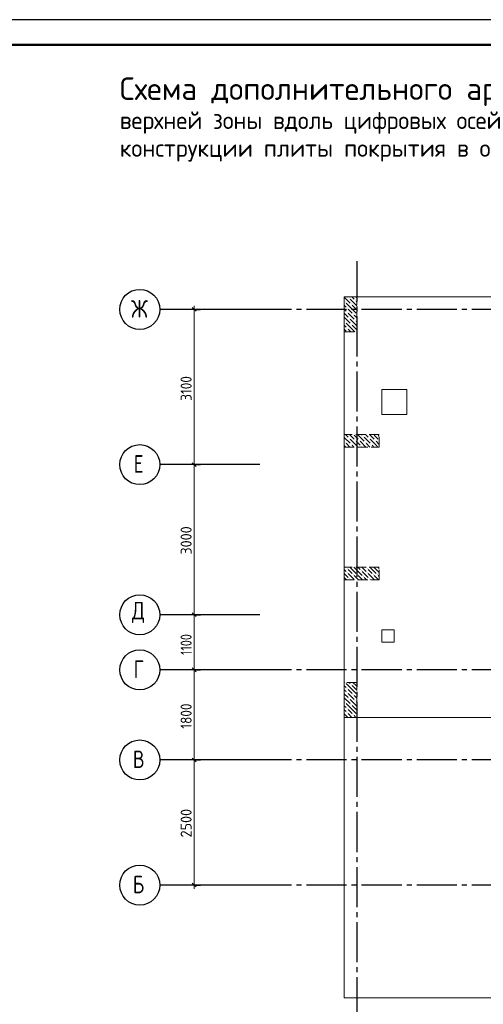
# Model space of a CAD drawing. Header units: millimetres. Extents: x 0 to 42000, y 0 to 29700.
# Tile 5 of 6: x 21000 to 30264, y 10031 to 29700. Entities that reach past the tile are written whole.
import ezdxf

# ---------------------------------------------------------------- set-up
doc = ezdxf.new("R2010")
doc.units = ezdxf.units.MM
doc.linetypes.add('______2', pattern=[270, 200, -70])
doc.linetypes.add('______5', pattern=[1100, 800, -100, 100, -100])
for name, color, linetype, lineweight in [('Standard', 7, 'Continuous', 25), ('ЖБ Перекрытие верхний уровень_1', 7, 'Continuous', 18), ('Размерная линия_ общее', 7, 'Continuous', 13), ('Текст_ общее', 7, 'Continuous', 25)]:
    doc.layers.add(name, color=color, linetype=linetype, lineweight=lineweight)
doc.layers.add('ЖБ Пилон', color=7, linetype='______2', lineweight=13, true_color=0xa0a0a0)
doc.layers.add('Оси', color=7, linetype='______5', lineweight=13, true_color=0x656565)
doc.styles.add('ISOCPEUR', font='txt')

msp = doc.modelspace()

# ---------------------------------------------------------------- hatches: boundary and pattern name
at = {"layer": 'ЖБ Пилон', "linetype": 'Continuous', "lineweight": 18, "transparency": 33554687}
for points in [[(27496, 24059), (27502, 24066), (27509, 24059), (27502, 24053)], [(27576, 24139), (27582, 24146), (27589, 24139), (27582, 24133)], [(27616, 24019), (27622, 24026), (27629, 24019), (27622, 24013)], [(27696, 24099), (27702, 24106), (27709, 24099), (27702, 24093)], [(27536, 23939), (27542, 23946), (27549, 23939), (27542, 23933)], [(27536, 23859), (27542, 23866), (27549, 23859), (27542, 23853)], [(27656, 23819), (27662, 23826), (27669, 23819), (27662, 23813)], [(27496, 23659), (27502, 23666), (27509, 23659), (27502, 23653)], [(27576, 23739), (27582, 23746), (27589, 23739), (27582, 23733)], [(27616, 23619), (27622, 23626), (27629, 23619), (27622, 23613)], [(27696, 23699), (27702, 23706), (27709, 23699), (27702, 23693)], [(27536, 23539), (27542, 23546), (27549, 23539), (27542, 23533)], [(27539, 23462), (27542, 23466), (27545, 23462)], [(27496, 21259), (27502, 21266), (27509, 21259), (27502, 21253)], [(27576, 21339), (27582, 21346), (27589, 21339), (27582, 21333)], [(27696, 21299), (27702, 21306), (27709, 21299), (27702, 21293)], [(27776, 21299), (27782, 21306), (27789, 21299), (27782, 21293)], [(27856, 21379), (27862, 21386), (27869, 21379), (27862, 21373)], [(27896, 21259), (27902, 21266), (27909, 21259), (27902, 21253)], [(27976, 21339), (27982, 21346), (27989, 21339), (27982, 21333)], [(28096, 21299), (28102, 21306), (28109, 21299), (28102, 21293)], [(28176, 21299), (28182, 21306), (28186, 21302), (28186, 21296), (28182, 21293)], [(27616, 21219), (27622, 21226), (27629, 21219), (27622, 21213)], [(27816, 21179), (27822, 21186), (27829, 21179), (27822, 21173)], [(28016, 21219), (28022, 21226), (28029, 21219), (28022, 21213)], [(27536, 18739), (27542, 18746), (27549, 18739), (27542, 18733)], [(27816, 18699), (27822, 18706), (27829, 18699), (27822, 18693)], [(27936, 18739), (27942, 18746), (27949, 18739), (27942, 18733)], [(27536, 18659), (27542, 18666), (27549, 18659), (27542, 18653)], [(27576, 18539), (27582, 18546), (27589, 18539), (27582, 18533)], [(27656, 18619), (27662, 18626), (27669, 18619), (27662, 18613)], [(27736, 18619), (27742, 18626), (27749, 18619), (27742, 18613)], [(27856, 18579), (27862, 18586), (27869, 18579), (27862, 18573)], [(27936, 18659), (27942, 18666), (27949, 18659), (27942, 18653)], [(27976, 18539), (27982, 18546), (27989, 18539), (27982, 18533)], [(28056, 18619), (28062, 18626), (28069, 18619), (28062, 18613)], [(28136, 18619), (28142, 18626), (28149, 18619), (28142, 18613)], [(27496, 16459), (27499, 16462), (27505, 16462), (27509, 16459), (27502, 16453)], [(27536, 16339), (27542, 16346), (27549, 16339), (27542, 16333)], [(27616, 16419), (27622, 16426), (27629, 16419), (27622, 16413)], [(27536, 16259), (27542, 16266), (27549, 16259), (27542, 16253)], [(27576, 16139), (27582, 16146), (27589, 16139), (27582, 16133)], [(27656, 16219), (27662, 16226), (27669, 16219), (27662, 16213)], [(27496, 16059), (27502, 16066), (27509, 16059), (27502, 16053)], [(27536, 15939), (27542, 15946), (27549, 15939), (27542, 15933)], [(27616, 16019), (27622, 16026), (27629, 16019), (27622, 16013)], [(27696, 16099), (27702, 16106), (27709, 16099), (27702, 16093)], [(27536, 15859), (27542, 15866), (27549, 15859), (27542, 15853)], [(27656, 15819), (27662, 15826), (27669, 15819), (27662, 15813)]]:
    msp.add_hatch(color=7, dxfattribs=at).paths.add_polyline_path(points, flags=16)

# ---------------------------------------------------------------- linework, layer by layer
at = {"layer": 'Standard', "color": 7, "linetype": 'Continuous', "lineweight": 25, "transparency": 33554687}
msp.add_lwpolyline([(0, 0), (42000, 0), (42000, 29700), (0, 29700), (0, 0)], close=True, dxfattribs=at)
at = {"layer": 'Standard', "color": 7, "linetype": 'Continuous', "lineweight": 50, "transparency": 33554687}
msp.add_lwpolyline([(2000, 29200), (41500, 29200), (41500, 500), (2000, 500), (2000, 29200)], close=True, dxfattribs=at)
at = {"layer": 'Standard', "color": 7, "linetype": 'Continuous', "lineweight": 13, "transparency": 33554687}
for points in [[(41500, 29200), (2000, 29200), (2000, 6000), (41500, 6000), (41500, 29200)], [(27486, 10162), (37486, 10162), (37486, 24162), (27486, 24162), (27486, 10162)], [(27486, 10162), (37736, 10162), (37736, 24162), (27486, 24162), (27486, 10162)]]:
    msp.add_lwpolyline(points, dxfattribs=at)
at = {"layer": 'ЖБ Перекрытие верхний уровень_1', "color": 7, "linetype": 'Continuous', "lineweight": 18, "transparency": 33554687}
for p, q in [((37736, 24162), (27486, 24162)), ((27486, 24162), (27486, 15762)), ((28736, 22312), (28236, 22312)), ((28236, 22312), (28236, 21812)), ((28736, 21812), (28736, 22312)), ((28236, 21812), (28736, 21812)), ((28486, 17512), (28236, 17512)), ((28236, 17512), (28236, 17262)), ((28486, 17262), (28486, 17512)), ((28236, 17262), (28486, 17262)), ((27486, 15762), (30936, 15762))]:
    msp.add_line(p, q, dxfattribs=at)
at = {"layer": 'ЖБ Пилон', "color": 253, "linetype": '______2', "lineweight": 13, "true_color": 0xa0a0a0, "transparency": 33554687}
for p, q in [((27736, 24162), (27486, 24162)), ((27486, 24162), (27486, 23462)), ((27736, 23462), (27736, 24162)), ((27486, 23462), (27736, 23462)), ((27486, 21412), (27486, 21162)), ((28186, 21412), (27486, 21412)), ((28186, 21162), (28186, 21412)), ((27486, 21162), (28186, 21162)), ((27486, 18762), (27486, 18512)), ((28186, 18762), (27486, 18762)), ((28186, 18512), (28186, 18762)), ((27486, 18512), (28186, 18512)), ((27736, 16462), (27486, 16462)), ((27486, 16462), (27486, 15762)), ((27736, 15762), (27736, 16462)), ((27486, 15762), (27736, 15762))]:
    msp.add_line(p, q, dxfattribs=at)
at = {"layer": 'ЖБ Пилон', "color": 9, "linetype": 'Continuous', "lineweight": 18, "true_color": 0xc7c7c7, "transparency": 33554687}
for p, q in [((27486, 24156), (27602, 24039)), ((27642, 23919), (27522, 24039)), ((27559, 24162), (27562, 24159)), ((27722, 23999), (27602, 24119)), ((27639, 24162), (27682, 24119)), ((27642, 23999), (27722, 23919)), ((27722, 24159), (27719, 24162)), ((27736, 24146), (27722, 24159)), ((27722, 24079), (27736, 24066)), ((27722, 23999), (27736, 23986)), ((27486, 23996), (27522, 23959)), ((27522, 23879), (27486, 23916)), ((27486, 23836), (27562, 23759)), ((27562, 23919), (27642, 23839)), ((27562, 23839), (27682, 23719)), ((27642, 23919), (27722, 23839)), ((27722, 23919), (27736, 23906)), ((27486, 23756), (27602, 23639)), ((27642, 23519), (27522, 23639)), ((27722, 23599), (27602, 23719)), ((27722, 23759), (27682, 23799)), ((27736, 23746), (27722, 23759)), ((27722, 23679), (27736, 23666)), ((27486, 23596), (27522, 23559)), ((27522, 23479), (27486, 23516)), ((27562, 23519), (27619, 23462)), ((27642, 23599), (27722, 23519)), ((27642, 23519), (27699, 23462)), ((27722, 23599), (27736, 23586)), ((27722, 23519), (27736, 23506)), ((27486, 21356), (27602, 21239)), ((27509, 21412), (27562, 21359)), ((27589, 21412), (27682, 21319)), ((27722, 21199), (27602, 21319)), ((27722, 21359), (27682, 21399)), ((27762, 21319), (27722, 21359)), ((27722, 21279), (27802, 21199)), ((27762, 21399), (27882, 21279)), ((27802, 21279), (27919, 21162)), ((27829, 21412), (27842, 21399)), ((27882, 21359), (28002, 21239)), ((27909, 21412), (27962, 21359)), ((27989, 21412), (28082, 21319)), ((28122, 21199), (28002, 21319)), ((28122, 21359), (28082, 21399)), ((28162, 21319), (28122, 21359)), ((28122, 21279), (28186, 21216)), ((28162, 21399), (28186, 21376)), ((27486, 21196), (27519, 21162)), ((27599, 21162), (27522, 21239)), ((27642, 21199), (27679, 21162)), ((27722, 21199), (27759, 21162)), ((27999, 21162), (27922, 21239)), ((28042, 21199), (28079, 21162)), ((28122, 21199), (28159, 21162)), ((27522, 18679), (27486, 18716)), ((27519, 18762), (27522, 18759)), ((27562, 18719), (27642, 18639)), ((27642, 18719), (27599, 18762)), ((27642, 18719), (27722, 18639)), ((27679, 18762), (27722, 18719)), ((27722, 18719), (27842, 18599)), ((27759, 18762), (27802, 18719)), ((27882, 18719), (27842, 18759)), ((27922, 18679), (27882, 18719)), ((27919, 18762), (27922, 18759)), ((27962, 18719), (28042, 18639)), ((28042, 18719), (27999, 18762)), ((28042, 18719), (28122, 18639)), ((28079, 18762), (28122, 18719)), ((28122, 18719), (28186, 18656)), ((28159, 18762), (28186, 18736)), ((27486, 18636), (27562, 18559)), ((27486, 18556), (27529, 18512)), ((27562, 18639), (27682, 18519)), ((27609, 18512), (27602, 18519)), ((27722, 18559), (27682, 18599)), ((27762, 18519), (27722, 18559)), ((27762, 18599), (27849, 18512)), ((27842, 18679), (27962, 18559)), ((27882, 18559), (27929, 18512)), ((27962, 18639), (28082, 18519)), ((28009, 18512), (28002, 18519)), ((28122, 18559), (28082, 18599)), ((28162, 18519), (28122, 18559)), ((28162, 18599), (28186, 18576)), ((27486, 16396), (27522, 16359)), ((27642, 16319), (27522, 16439)), ((27579, 16462), (27602, 16439)), ((27642, 16399), (27722, 16319)), ((27722, 16399), (27659, 16462)), ((27722, 16399), (27736, 16386)), ((27522, 16279), (27486, 16316)), ((27486, 16236), (27562, 16159)), ((27486, 16156), (27602, 16039)), ((27562, 16319), (27642, 16239)), ((27562, 16239), (27682, 16119)), ((27642, 16319), (27722, 16239)), ((27722, 16159), (27682, 16199)), ((27722, 16319), (27736, 16306)), ((27736, 16146), (27722, 16159)), ((27486, 15996), (27522, 15959)), ((27642, 15919), (27522, 16039)), ((27722, 15999), (27602, 16119)), ((27642, 15999), (27722, 15919)), ((27722, 16079), (27736, 16066)), ((27722, 15999), (27736, 15986)), ((27522, 15879), (27486, 15916)), ((27486, 15836), (27559, 15762)), ((27562, 15919), (27642, 15839)), ((27562, 15839), (27639, 15762)), ((27642, 15919), (27722, 15839)), ((27719, 15762), (27682, 15799)), ((27722, 15919), (27736, 15906))]:
    msp.add_line(p, q, dxfattribs=at)
at = {"layer": 'Оси', "color": 8, "linetype": '______5', "lineweight": -3, "transparency": 33554687}
for p, q in [((27736, 24873), (27736, 8776)), ((38533, 23912), (25800, 23912)), ((38533, 16712), (25800, 16712)), ((38533, 14912), (25800, 14912)), ((38533, 12412), (25800, 12412))]:
    msp.add_line(p, q, dxfattribs=at)
at = {"layer": 'Оси', "color": 7, "linetype": 'Continuous', "lineweight": 25, "transparency": 33554687}
for p, q in [((25800, 23912), (23800, 23912)), ((25800, 20812), (23800, 20812)), ((25800, 17812), (23800, 17812)), ((25800, 16712), (23800, 16712)), ((25800, 14912), (23800, 14912)), ((25800, 12412), (23800, 12412))]:
    msp.add_line(p, q, dxfattribs=at)
for centre in [(23400, 23912), (23400, 20812), (23400, 17812), (23400, 16712), (23400, 14912), (23400, 12412)]:
    msp.add_circle(centre, 400, dxfattribs=at)
at = {"layer": 'Размерная линия_ общее', "color": 253, "linetype": 'Continuous', "lineweight": -3, "true_color": 0xa0a0a0, "transparency": 33554687}
for p, q in [((24486, 23912), (24000, 23912)), ((24486, 23912), (24361, 23912)), ((24486, 23912), (24611, 23912)), ((24486, 20812), (24361, 20812)), ((24486, 20812), (24611, 20812)), ((24486, 20812), (24486, 20812)), ((24486, 17812), (24361, 17812)), ((24486, 17812), (24611, 17812)), ((24486, 16712), (24361, 16712)), ((24486, 16712), (24611, 16712)), ((24486, 14912), (24361, 14912)), ((24486, 14912), (24611, 14912)), ((24486, 12412), (24000, 12412)), ((24486, 12412), (24361, 12412)), ((24486, 12412), (24611, 12412))]:
    msp.add_line(p, q, dxfattribs=at)
at = {"layer": 'Размерная линия_ общее', "color": 7, "linetype": 'Continuous', "lineweight": 25, "transparency": 33554687}
for p, q in [((24449, 23950), (24524, 23875)), ((24449, 20850), (24524, 20775)), ((24449, 17850), (24524, 17775)), ((24449, 16750), (24524, 16675)), ((24449, 14950), (24524, 14875)), ((24449, 12450), (24524, 12375))]:
    msp.add_line(p, q, dxfattribs=at)
at = {"layer": 'Размерная линия_ общее', "color": 7, "linetype": 'Continuous', "lineweight": 13, "transparency": 33554687}
for p, q in [((24486, 23912), (24486, 23987)), ((24486, 20812), (24486, 17812)), ((24486, 17812), (24486, 16712)), ((24486, 16712), (24486, 14912)), ((24486, 14912), (24486, 12412)), ((24486, 12412), (24486, 12337))]:
    msp.add_line(p, q, dxfattribs=at)
msp.add_lwpolyline([(24486, 23912), (24486, 21994), (24486, 21994), (24486, 20812)], dxfattribs=at)
at = {"layer": 'Размерная линия_ общее', "color": 253, "linetype": 'Continuous', "lineweight": -3, "true_color": 0xa0a0a0, "transparency": 33554687}
for points in [[(24486, 17812), (24469, 17812), (24469, 17812), (24469, 17812), (24469, 17812), (24469, 17812), (24469, 17812), (24000, 17812)], [(24486, 16712), (24469, 16712), (24469, 16712), (24469, 16712), (24469, 16712), (24000, 16712)], [(24486, 14912), (24469, 14912), (24469, 14912), (24000, 14912)]]:
    msp.add_lwpolyline(points, dxfattribs=at)

# ---------------------------------------------------------------- texts
at = {"layer": 'Оси', "color": 7, "linetype": 'Continuous', "lineweight": 35, "transparency": 33554687, "char_height": 350, "attachment_point": 7, "style": 'ISOCPEUR'}
for s, insert, width in [('\\W0.83;Ж', (23225, 23749), 495.84), ('\\W0.78;Е', (23277, 20651), 380.81), ('\\W0.82;Д', (23242, 17649), 458.1), ('\\W0.78;Г', (23277, 16550), 380.81), ('\\W0.80;В', (23260, 14750), 419.8), ('\\W0.80;Б', (23260, 12250), 419.8)]:
    msp.add_mtext(s, dxfattribs=dict(at, insert=insert, width=width))
at = {"layer": 'Размерная линия_ общее', "color": 7, "linetype": 'Continuous', "lineweight": 25, "transparency": 33554687, "char_height": 220, "attachment_point": 7, "rotation": 90, "style": 'ISOCPEUR'}
for s, insert, width in [('\\W0.87;3100', (24436, 22087), 666.9), ('\\W0.93;3000', (24436, 19015), 718.09), ('\\W0.80;1100', (24436, 17009), 615.71), ('\\W0.87;1800', (24436, 15537), 666.9), ('\\W0.93;2500', (24436, 13365), 718.09)]:
    msp.add_mtext(s, dxfattribs=dict(at, insert=insert, width=width))
at = {"layer": 'Текст_ общее', "color": 7, "linetype": 'Continuous', "lineweight": 50, "transparency": 33554687, "attachment_point": 7, "style": 'ISOCPEUR'}
for s, insert, char_height, width in [('\\W0.99;Схема дополнительного армирования', (23000, 27975), 450, 10835.94), ('\\W0.99;верхней зоны вдоль цифровых осей', (23000, 27421), 350, 7991.2), ('\\W0.97;конструкции плиты покрытия в осях 1/1-1/4', (23000, 26866), 350, 10105.19)]:
    msp.add_mtext(s, dxfattribs=dict(at, insert=insert, char_height=char_height, width=width))

doc.saveas('drawing.dxf')
